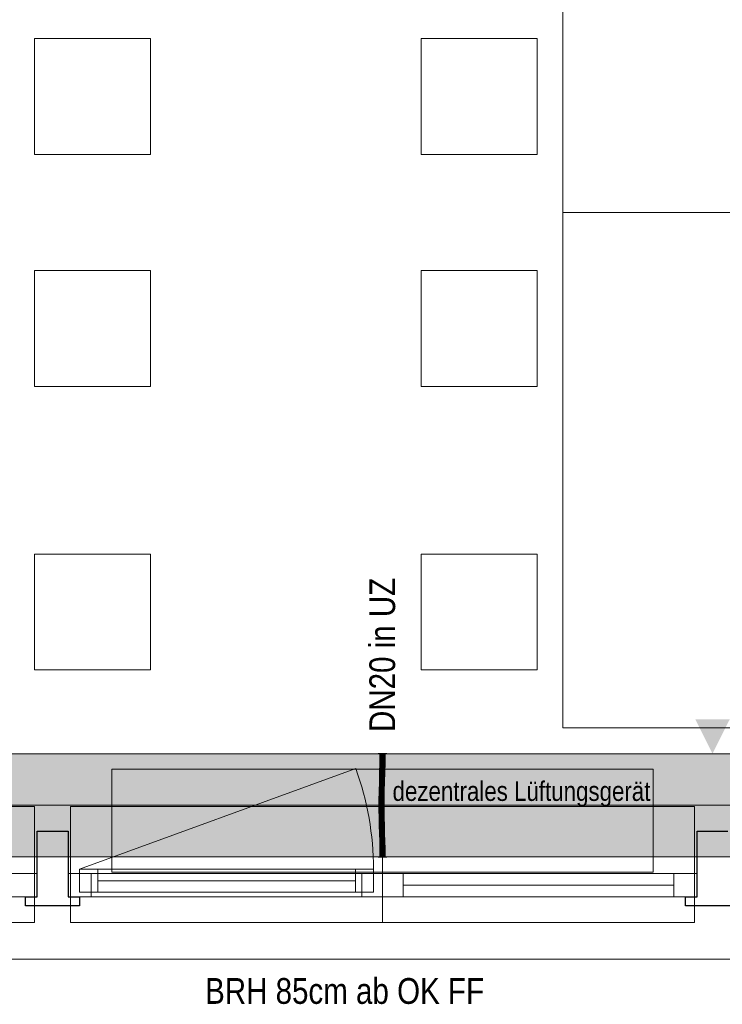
# Model space of a CAD drawing. Extents: x -620 to 3480, y 62 to 1107.
# Tile 31 of 244: x -110 to -56, y 196 to 272. Entities that reach past the tile are written whole.
import ezdxf
from ezdxf.lldxf.tags import DXFTag

# ---------------------------------------------------------------- set-up
doc = ezdxf.new("R2010")
doc.units = 0
doc.layers.get('0').update_dxf_attribs({"lineweight": 35})
for name, color, linetype, lineweight, true_color in [('00_Beschriftung UZ', 3, 'Continuous', 13, 0x00ff00), ('30 -33 Aussenwände- 7 Fassade_ Elemente', 7, 'Continuous', 9, 0x00aacc), ('30 -35 Decken- 1 Konstruktion-Träger- Stahlbeton', 7, 'grob-A06G9GKW8I', 13, 0x33aa00), ('60- 61 allgemeine Ausstattung- 1 Möbel', 7, 'Continuous', 9, 0x00cccc), ('E_Leerrohr 20', 7, 'Continuous', 13, 0xcc0099), ('E_Leerrohr 20-Shading', 7, 'Continuous', 13, 0xcc0099)]:
    doc.layers.add(name, color=color, linetype=linetype, lineweight=lineweight, true_color=true_color)
doc.layers.add('70 -71 Achsen- 1 Gebäudeachsen', color=7, linetype='STRICHPUNKT2-A06G9GKV8I', lineweight=18)
doc.layers.add('Detailelementbeschriftung', color=7, linetype='Continuous', lineweight=9)
doc.layers.add('iwb_Schraffur_Unterzug', color=7, linetype='Continuous', lineweight=5, true_color=0xffffcc, plot=False)
doc.styles.get("Standard").update_dxf_attribs({"font": 'ARIALN.TTF'})
tags = doc.linetypes.add('grob-A06G9GKW8I', pattern=[14, 3, -8, 3]).pattern_tags.tags
tags[8:9] = [DXFTag(74, 4), DXFTag(75, 0), DXFTag(340, '0'), DXFTag(46, 0.0), DXFTag(50, 0.0), DXFTag(44, 0.0), DXFTag(45, 0.0)]
tags[6:7] = [DXFTag(74, 4), DXFTag(75, 0), DXFTag(340, '0'), DXFTag(46, 0.0), DXFTag(50, 0.0), DXFTag(44, 0.0), DXFTag(45, 0.0)]
tags[4:5] = [DXFTag(74, 4), DXFTag(75, 0), DXFTag(340, '0'), DXFTag(46, 0.0), DXFTag(50, 0.0), DXFTag(44, 0.0), DXFTag(45, 0.0)]
tags = doc.linetypes.add('STRICHPUNKT2', pattern=[12.7, 6.35, -3.175, 0, -3.175]).pattern_tags.tags
tags[10:11] = [DXFTag(74, 4), DXFTag(75, 0), DXFTag(340, '0'), DXFTag(46, 0.0), DXFTag(50, 0.0), DXFTag(44, 0.0), DXFTag(45, 0.0)]
tags[8:9] = [DXFTag(74, 4), DXFTag(75, 0), DXFTag(340, '0'), DXFTag(46, 0.0), DXFTag(50, 0.0), DXFTag(44, 0.0), DXFTag(45, 0.0)]
tags[6:7] = [DXFTag(74, 4), DXFTag(75, 0), DXFTag(340, '0'), DXFTag(46, 0.0), DXFTag(50, 0.0), DXFTag(44, 0.0), DXFTag(45, 0.0)]
tags[4:5] = [DXFTag(74, 4), DXFTag(75, 0), DXFTag(340, '0'), DXFTag(46, 0.0), DXFTag(50, 0.0), DXFTag(44, 0.0), DXFTag(45, 0.0)]
tags = doc.linetypes.add('STRICHPUNKT2-A06G9GKV8I', pattern=[12.7, 6.35, -3.175, 0, -3.175]).pattern_tags.tags
tags[10:11] = [DXFTag(74, 4), DXFTag(75, 0), DXFTag(340, '0'), DXFTag(46, 0.0), DXFTag(50, 0.0), DXFTag(44, 0.0), DXFTag(45, 0.0)]
tags[8:9] = [DXFTag(74, 4), DXFTag(75, 0), DXFTag(340, '0'), DXFTag(46, 0.0), DXFTag(50, 0.0), DXFTag(44, 0.0), DXFTag(45, 0.0)]
tags[6:7] = [DXFTag(74, 4), DXFTag(75, 0), DXFTag(340, '0'), DXFTag(46, 0.0), DXFTag(50, 0.0), DXFTag(44, 0.0), DXFTag(45, 0.0)]
tags[4:5] = [DXFTag(74, 4), DXFTag(75, 0), DXFTag(340, '0'), DXFTag(46, 0.0), DXFTag(50, 0.0), DXFTag(44, 0.0), DXFTag(45, 0.0)]

# ---------------------------------------------------------------- blocks, each defined once
blk = doc.blocks.new('Shading-A06G9GJ98I', base_point=(-81.875, 212.053))
at = {"layer": 'E_Leerrohr 20-Shading', "color": 223, "true_color": 0xc67fb4}
for points in [[(-82.156, 214.957), (-82.214, 214.957), (-82.162, 214.234), (-82.22, 214.235)], [(-81.814, 214.957), (-81.873, 214.957), (-81.821, 214.229), (-81.879, 214.23)], [(-82.162, 214.234), (-82.22, 214.235), (-82.179, 213.511), (-82.236, 213.512)], [(-82.177, 213.511), (-82.162, 214.234), (-82.179, 213.511)], [(-81.825, 214.229), (-81.879, 214.23), (-81.851, 213.503), (-81.895, 213.504)], [(-81.836, 213.503), (-81.821, 214.229), (-81.851, 213.503), (-81.825, 214.229)], [(-82.179, 213.511), (-82.236, 213.512), (-82.202, 212.786), (-82.255, 212.788)], [(-82.202, 212.786), (-82.198, 212.786), (-82.179, 213.511), (-82.177, 213.511)], [(-82.198, 212.786), (-82.197, 212.786), (-82.177, 213.511)], [(-81.875, 213.504), (-81.895, 213.504), (-81.901, 212.778), (-81.914, 212.779)], [(-81.885, 212.778), (-81.851, 213.503), (-81.901, 212.778), (-81.875, 213.504)], [(-81.856, 212.777), (-81.836, 213.503), (-81.885, 212.778), (-81.851, 213.503)], [(-82.219, 212.191), (-82.202, 212.786), (-82.275, 212.062), (-82.255, 212.788)], [(-82.219, 212.191), (-82.223, 212.061), (-82.206, 212.496), (-82.218, 212.061)], [(-82.202, 212.786), (-82.219, 212.191), (-82.198, 212.786), (-82.206, 212.496)], [(-82.218, 212.061), (-82.216, 212.061), (-82.198, 212.786), (-82.197, 212.786)], [(-81.901, 212.778), (-81.914, 212.779), (-81.926, 212.054), (-81.933, 212.055)], [(-81.917, 212.054), (-81.885, 212.778), (-81.926, 212.054), (-81.901, 212.778)], [(-81.875, 212.053), (-81.856, 212.777), (-81.917, 212.054), (-81.885, 212.778)], [(-82.225, 212.061), (-82.275, 212.062), (-82.248, 211.335), (-82.288, 211.335)], [(-82.219, 212.191), (-82.275, 212.062), (-82.225, 212.061)], [(-82.238, 211.335), (-82.223, 212.061), (-82.248, 211.335), (-82.225, 212.061)], [(-82.238, 211.335), (-82.231, 211.335), (-82.223, 212.061), (-82.218, 212.061)], [(-82.231, 211.335), (-82.23, 211.335), (-82.218, 212.061), (-82.216, 212.061)], [(-82.223, 212.061), (-82.219, 212.191), (-82.225, 212.061)], [(-81.944, 211.331), (-81.926, 212.054), (-81.947, 211.331), (-81.931, 212.055)], [(-81.931, 212.055), (-81.933, 212.055), (-81.947, 211.331)], [(-81.94, 211.331), (-81.917, 212.054), (-81.944, 211.331), (-81.926, 212.054)], [(-81.94, 211.331), (-81.939, 211.331), (-81.93, 211.659)], [(-81.939, 211.331), (-81.917, 212.054), (-81.93, 211.659)], [(-81.939, 211.331), (-81.888, 211.331), (-81.917, 212.054), (-81.875, 212.053)], [(-82.254, 210.608), (-82.251, 210.974), (-82.291, 210.608), (-82.29, 210.975)], [(-82.251, 210.974), (-82.248, 211.335), (-82.29, 210.975), (-82.288, 211.335)], [(-82.241, 210.608), (-82.238, 211.335), (-82.254, 210.608), (-82.248, 211.335)], [(-82.241, 210.608), (-82.231, 211.335), (-82.238, 211.335)], [(-82.241, 210.608), (-82.233, 210.608), (-82.231, 211.335), (-82.231, 210.973)], [(-82.231, 210.973), (-82.23, 211.335), (-82.231, 211.335)], [(-81.946, 210.609), (-81.943, 210.968), (-81.95, 210.609), (-81.948, 210.969)], [(-81.948, 210.969), (-81.947, 210.969), (-81.947, 211.331), (-81.944, 211.331)], [(-81.947, 210.969), (-81.943, 210.968), (-81.944, 211.331), (-81.94, 211.331)], [(-81.946, 210.609), (-81.891, 210.609), (-81.943, 210.968), (-81.89, 210.968)], [(-81.943, 210.968), (-81.89, 210.968), (-81.939, 211.331), (-81.888, 211.331)], [(-81.943, 210.968), (-81.939, 211.331), (-81.943, 211.042)], [(-81.939, 211.331), (-81.94, 211.331), (-81.943, 211.042)], [(-82.254, 210.608), (-82.291, 210.608), (-82.24, 209.997), (-82.283, 209.996)], [(-82.23, 209.997), (-82.241, 210.608), (-82.24, 209.997), (-82.254, 210.608)], [(-82.225, 209.997), (-82.233, 210.608), (-82.23, 209.997), (-82.241, 210.608)], [(-81.946, 210.609), (-81.95, 210.609), (-81.932, 210.003), (-81.942, 210.003)], [(-81.883, 210.004), (-81.891, 210.609), (-81.932, 210.003), (-81.946, 210.609)], [(-82.24, 209.997), (-82.283, 209.996), (-82.215, 209.387), (-82.269, 209.386)], [(-82.215, 209.387), (-82.269, 209.386), (-82.206, 209.219), (-82.247, 209.218)], [(-82.247, 209.218), (-82.269, 209.386), (-82.264, 209.218)], [(-82.211, 209.388), (-82.23, 209.997), (-82.215, 209.387), (-82.24, 209.997)], [(-82.21, 209.388), (-82.225, 209.997), (-82.211, 209.388), (-82.23, 209.997)], [(-82.203, 209.149), (-82.205, 209.219), (-82.215, 209.387), (-82.211, 209.388)], [(-82.205, 209.219), (-82.21, 209.388), (-82.211, 209.388)], [(-81.941, 210.003), (-81.942, 210.003), (-81.927, 209.395)], [(-81.907, 209.396), (-81.932, 210.003), (-81.927, 209.395), (-81.941, 210.003)], [(-81.869, 209.397), (-81.883, 210.004), (-81.907, 209.396), (-81.932, 210.003)], [(-81.922, 209.221), (-81.898, 209.221), (-81.927, 209.395), (-81.907, 209.396)], [(-81.898, 209.221), (-81.863, 209.222), (-81.907, 209.396), (-81.869, 209.397)], [(-82.25, 208.777), (-82.192, 208.779), (-82.264, 209.218), (-82.247, 209.218)], [(-82.192, 208.779), (-82.25, 208.777), (-82.174, 208.171), (-82.233, 208.169)], [(-82.247, 209.218), (-82.192, 208.779), (-82.206, 209.219), (-82.203, 209.149)], [(-81.909, 208.787), (-81.876, 208.788), (-81.922, 209.221), (-81.898, 209.221)], [(-81.876, 208.788), (-81.909, 208.787), (-81.846, 208.179), (-81.892, 208.178)], [(-81.876, 208.788), (-81.851, 208.789), (-81.898, 209.221), (-81.863, 209.222)], [(-81.833, 208.179), (-81.851, 208.789), (-81.846, 208.179), (-81.876, 208.788)], [(-82.174, 208.171), (-82.233, 208.169), (-82.162, 207.564), (-82.22, 207.563)], [(-82.161, 207.564), (-82.174, 208.171), (-82.162, 207.564), (-82.174, 208.171)], [(-81.846, 208.179), (-81.892, 208.178), (-81.823, 207.569), (-81.878, 207.568)], [(-81.82, 207.569), (-81.833, 208.179), (-81.823, 207.569), (-81.846, 208.179)], [(-82.162, 207.564), (-82.22, 207.563), (-82.159, 206.957), (-82.214, 206.957)], [(-82.159, 206.957), (-82.157, 206.957), (-82.162, 207.564), (-82.161, 207.564)], [(-82.157, 206.957), (-82.156, 206.957), (-82.161, 207.564)], [(-81.814, 206.957), (-81.823, 207.569), (-81.873, 206.957), (-81.878, 207.568)], [(-81.814, 206.957), (-81.82, 207.569), (-81.823, 207.569)]]:
    blk.add_solid(points, dxfattribs=at)
at = {"layer": 'E_Leerrohr 20-Shading', "color": 231, "true_color": 0xe17fc9}
for points in [[(-82.014, 214.957), (-82.156, 214.957), (-82.021, 214.232), (-82.162, 214.234)], [(-82.014, 214.957), (-82.021, 214.232), (-82.016, 214.232)], [(-82.016, 214.232), (-82.01, 214.232), (-82.014, 214.957)], [(-82.01, 214.232), (-81.879, 214.23), (-82.014, 214.957), (-81.873, 214.957)], [(-82.021, 214.232), (-82.162, 214.234), (-82.036, 213.507), (-82.177, 213.511)], [(-82.021, 214.232), (-82.036, 213.507), (-82.031, 213.507)], [(-82.031, 213.507), (-82.021, 213.507), (-82.021, 214.232), (-82.016, 214.232)], [(-82.016, 214.232), (-82.021, 213.507), (-82.01, 214.232), (-81.999, 213.507)], [(-81.999, 213.507), (-81.895, 213.504), (-82.01, 214.232), (-81.879, 214.23)], [(-82.036, 213.507), (-82.177, 213.511), (-82.056, 212.783), (-82.197, 212.786)], [(-82.036, 213.507), (-82.056, 212.783), (-82.053, 212.783)], [(-82.044, 212.782), (-82.031, 213.507), (-82.053, 212.783), (-82.036, 213.507)], [(-82.044, 212.782), (-82.026, 212.782), (-82.031, 213.507), (-82.021, 213.507)], [(-82.021, 213.507), (-82.026, 212.782), (-81.999, 213.507), (-81.985, 212.781)], [(-81.985, 212.781), (-81.914, 212.779), (-81.999, 213.507), (-81.895, 213.504)], [(-82.056, 212.783), (-82.197, 212.786), (-82.075, 212.058), (-82.216, 212.061)], [(-82.053, 212.783), (-82.056, 212.783), (-82.071, 212.058), (-82.075, 212.058)], [(-82.057, 212.057), (-82.044, 212.782), (-82.071, 212.058), (-82.053, 212.783)], [(-82.049, 212.518), (-82.057, 212.057), (-82.028, 212.518), (-82.032, 212.057)], [(-82.044, 212.782), (-82.049, 212.518), (-82.026, 212.782), (-82.028, 212.518)], [(-82.026, 212.782), (-82.032, 212.057), (-81.985, 212.781), (-81.972, 212.056)], [(-81.972, 212.056), (-81.933, 212.055), (-81.985, 212.781), (-81.914, 212.779)], [(-82.075, 212.058), (-82.216, 212.061), (-82.088, 211.333), (-82.23, 211.335)], [(-82.071, 212.058), (-82.075, 212.058), (-82.085, 211.333), (-82.088, 211.333)], [(-82.067, 211.333), (-82.057, 212.057), (-82.085, 211.333), (-82.071, 212.058)], [(-82.067, 211.333), (-82.036, 211.332), (-82.057, 212.057), (-82.032, 212.057)], [(-82.032, 212.057), (-82.036, 211.332), (-81.972, 212.056), (-81.962, 211.332)], [(-81.972, 212.056), (-81.962, 211.332), (-81.934, 212.055), (-81.955, 211.332)], [(-81.955, 211.332), (-81.947, 211.331), (-81.934, 212.055), (-81.933, 212.055)], [(-82.091, 210.608), (-82.09, 210.972), (-82.233, 210.608), (-82.231, 210.973)], [(-82.09, 210.972), (-82.088, 211.333), (-82.231, 210.973), (-82.23, 211.335)], [(-82.071, 210.608), (-82.09, 210.972), (-82.091, 210.608)], [(-82.09, 210.972), (-82.069, 210.971), (-82.085, 211.333), (-82.067, 211.333)], [(-82.085, 211.333), (-82.088, 211.333), (-82.09, 210.972)], [(-82.09, 210.972), (-82.071, 210.608), (-82.069, 210.971)], [(-82.067, 211.333), (-82.07, 210.805), (-82.036, 211.332), (-82.037, 210.805)], [(-81.962, 211.332), (-82.036, 211.332), (-81.962, 210.609), (-82.037, 210.609)], [(-81.962, 211.332), (-81.962, 210.609), (-81.96, 210.713)], [(-81.955, 211.332), (-81.962, 211.332), (-81.958, 211.228)], [(-81.958, 211.228), (-81.962, 211.332), (-81.961, 211.125)], [(-81.948, 210.969), (-81.958, 211.228), (-81.96, 210.609), (-81.961, 211.125)], [(-81.948, 210.969), (-81.96, 210.609), (-81.957, 210.609)], [(-81.947, 211.331), (-81.955, 211.332), (-81.948, 210.969), (-81.958, 211.228)], [(-81.948, 210.969), (-81.952, 210.806), (-81.949, 210.806)], [(-82.182, 210.608), (-82.233, 210.608), (-82.187, 209.998), (-82.225, 209.997)], [(-82.083, 210), (-82.091, 210.608), (-82.187, 209.998), (-82.182, 210.608)], [(-82.071, 210.608), (-82.091, 210.608), (-82.07, 210), (-82.083, 210)], [(-82.07, 210.805), (-82.071, 210.608), (-82.037, 210.805), (-82.037, 210.609)], [(-82.07, 210), (-82.035, 210.001), (-82.071, 210.608), (-82.037, 210.609)], [(-81.962, 210.609), (-82.037, 210.609), (-81.978, 210.002), (-82.035, 210.001)], [(-81.974, 210.002), (-81.96, 210.609), (-81.978, 210.002), (-81.962, 210.609)], [(-81.96, 210.609), (-81.974, 210.002), (-81.961, 210.472)], [(-81.974, 210.002), (-81.965, 210.002), (-81.961, 210.472)], [(-81.95, 210.609), (-81.961, 210.473), (-81.955, 210.002), (-81.965, 210.002)], [(-81.962, 210.609), (-81.96, 210.609), (-81.96, 210.713)], [(-81.96, 210.609), (-81.961, 210.473), (-81.957, 210.609)], [(-81.961, 210.473), (-81.95, 210.609), (-81.957, 210.609)], [(-81.952, 210.806), (-81.957, 210.609), (-81.949, 210.806), (-81.95, 210.609)], [(-81.95, 210.609), (-81.955, 210.002), (-81.942, 210.003)], [(-82.187, 209.998), (-82.225, 209.997), (-82.198, 209.388), (-82.21, 209.388)], [(-82.205, 209.219), (-82.201, 209.219), (-82.21, 209.388), (-82.198, 209.388)], [(-82.201, 209.219), (-82.063, 209.22), (-82.198, 209.388), (-82.069, 209.391)], [(-82.198, 209.388), (-82.069, 209.391), (-82.187, 209.998), (-82.085, 210)], [(-82.069, 209.391), (-82.083, 210), (-82.085, 210)], [(-82.07, 210), (-82.083, 210), (-82.065, 209.391), (-82.069, 209.391)], [(-82.065, 209.391), (-82.03, 209.392), (-82.07, 210), (-82.035, 210.001)], [(-82.065, 209.391), (-82.069, 209.391), (-82.063, 209.22)], [(-82.063, 209.22), (-82.028, 209.12), (-82.065, 209.391), (-82.03, 209.392)], [(-81.974, 210.002), (-82.035, 210.001), (-81.993, 209.393), (-82.03, 209.392)], [(-81.993, 209.393), (-82.03, 209.392), (-81.995, 209.336)], [(-81.995, 209.336), (-82.03, 209.392), (-82.004, 209.053), (-82.028, 209.12)], [(-81.984, 208.998), (-81.978, 209.309), (-82.004, 209.053), (-81.995, 209.336)], [(-81.978, 209.309), (-81.976, 209.394), (-81.995, 209.336), (-81.993, 209.393)], [(-81.965, 210.002), (-81.974, 210.002), (-81.976, 209.394), (-81.993, 209.393)], [(-81.961, 209.394), (-81.976, 209.394), (-81.962, 209.285), (-81.978, 209.309)], [(-81.965, 210.002), (-81.976, 209.394), (-81.955, 210.002), (-81.961, 209.394)], [(-81.962, 209.285), (-81.934, 209.24), (-81.961, 209.394), (-81.936, 209.395)], [(-81.955, 210.002), (-81.961, 209.394), (-81.942, 210.003), (-81.936, 209.395)], [(-81.936, 209.395), (-81.927, 209.395), (-81.942, 210.003)], [(-81.934, 209.24), (-81.922, 209.221), (-81.936, 209.395), (-81.927, 209.395)], [(-82.201, 209.219), (-82.205, 209.219), (-82.203, 209.149)], [(-82.192, 208.779), (-82.201, 209.219), (-82.203, 209.149)], [(-82.192, 208.779), (-82.05, 208.783), (-82.201, 209.219), (-82.063, 209.22)], [(-82.05, 208.783), (-82.192, 208.779), (-82.033, 208.174), (-82.174, 208.171)], [(-82.05, 208.783), (-82.025, 208.784), (-82.063, 209.22), (-82.028, 209.12)], [(-82.025, 208.784), (-82.05, 208.783), (-82.02, 208.175), (-82.033, 208.174)], [(-82.004, 209.053), (-82.028, 209.12), (-82.012, 208.784), (-82.025, 208.784)], [(-82.012, 208.784), (-82.025, 208.784), (-82.022, 208.473)], [(-81.989, 208.785), (-82.012, 208.784), (-82.02, 208.175), (-82.022, 208.473)], [(-81.989, 208.785), (-82.02, 208.175), (-82.001, 208.175)], [(-81.989, 208.785), (-81.984, 208.998), (-82.012, 208.784), (-82.004, 209.053)], [(-81.989, 208.785), (-82.001, 208.175), (-81.968, 208.785), (-81.975, 208.176)], [(-81.966, 208.947), (-81.984, 208.998), (-81.968, 208.785), (-81.989, 208.785)], [(-81.962, 209.285), (-81.978, 209.309), (-81.966, 208.947), (-81.984, 208.998)], [(-81.975, 208.176), (-81.939, 208.177), (-81.968, 208.785), (-81.929, 208.786)], [(-81.968, 208.785), (-81.93, 208.786), (-81.966, 208.947), (-81.931, 208.847)], [(-81.966, 208.947), (-81.931, 208.847), (-81.962, 209.285), (-81.934, 209.24)], [(-81.939, 208.177), (-81.892, 208.178), (-81.929, 208.786), (-81.909, 208.787)], [(-81.931, 208.847), (-81.928, 208.841), (-81.934, 209.24), (-81.922, 209.221)], [(-81.93, 208.786), (-81.929, 208.786), (-81.931, 208.847), (-81.928, 208.841)], [(-81.929, 208.786), (-81.909, 208.787), (-81.928, 208.841)], [(-81.928, 208.841), (-81.909, 208.787), (-81.922, 209.221)], [(-82.033, 208.174), (-82.174, 208.171), (-82.02, 207.566), (-82.161, 207.564)], [(-82.017, 207.566), (-82.016, 207.566), (-82.033, 208.174), (-82.02, 208.175)], [(-82.033, 208.174), (-82.033, 208.174), (-82.017, 207.566), (-82.02, 207.566)], [(-82.001, 208.175), (-82.02, 208.175), (-82.011, 207.566), (-82.016, 207.566)], [(-81.975, 208.176), (-82.001, 208.175), (-81.981, 207.566), (-82.011, 207.566)], [(-81.948, 207.567), (-81.939, 208.177), (-81.981, 207.566), (-81.975, 208.176)], [(-81.948, 207.567), (-81.878, 207.568), (-81.939, 208.177), (-81.892, 208.178)], [(-82.02, 207.566), (-82.161, 207.564), (-82.014, 206.957), (-82.156, 206.957)], [(-82.016, 207.501), (-82.017, 207.566), (-82.015, 207.273), (-82.02, 207.566)], [(-82.014, 206.957), (-82.015, 207.273), (-82.02, 207.566)], [(-82.016, 207.566), (-82.017, 207.566), (-82.016, 207.501)], [(-82.011, 207.566), (-82.016, 207.566), (-82.012, 207.342)], [(-82.016, 207.501), (-82.012, 207.315), (-82.016, 207.566), (-82.012, 207.342)], [(-82.013, 207.145), (-82.012, 207.315), (-82.015, 207.273), (-82.016, 207.501)], [(-82.014, 206.957), (-82.013, 207.145), (-82.015, 207.273)], [(-82.01, 206.957), (-82.013, 207.145), (-82.014, 206.957)], [(-82.01, 206.957), (-82.005, 206.957), (-82.013, 207.145), (-82.012, 207.315)], [(-81.948, 207.567), (-82.011, 207.566), (-82.005, 206.957), (-82.012, 207.342)], [(-82.012, 207.315), (-82.005, 206.957), (-82.012, 207.342)], [(-81.948, 207.567), (-82.005, 206.957), (-81.956, 206.957)], [(-81.956, 206.957), (-81.873, 206.957), (-81.948, 207.567), (-81.878, 207.568)]]:
    blk.add_solid(points, dxfattribs=at)
blk = doc.blocks.new('Shading-A06G9GJB8I', base_point=(-82.009, 206.957))
at = {"layer": 'E_Leerrohr 20-Shading', "color": 213, "true_color": 0xd67fc0}
for points in [[(-82.014, 207.567), (-82.014, 207.745), (-82.214, 206.957), (-82.214, 207.745)], [(-82.014, 207.567), (-82.214, 206.957), (-82.027, 206.957)], [(-82.027, 206.957), (-82.02, 206.957), (-82.014, 207.567), (-82.014, 207.325)], [(-82.02, 206.957), (-82.014, 206.957), (-82.014, 207.325)], [(-82.014, 207.567), (-81.926, 207.299), (-82.014, 207.745), (-81.92, 207.745)], [(-82.009, 206.957), (-81.931, 206.957), (-82.014, 207.567), (-81.926, 207.299)], [(-82.009, 206.957), (-82.014, 207.567), (-82.012, 206.957), (-82.014, 207.325)], [(-82.014, 207.325), (-82.014, 206.957), (-82.012, 206.957)], [(-81.931, 206.957), (-81.814, 206.957), (-81.926, 207.299)], [(-81.926, 207.299), (-81.814, 206.957), (-81.92, 207.745), (-81.814, 207.745)], [(-82.188, 206.957), (-82.344, 206.957), (-82.188, 206.945), (-82.344, 206.945)], [(-82.188, 206.957), (-82.188, 206.945), (-82.171, 206.957), (-82.17, 206.945)], [(-82.17, 206.945), (-82.122, 206.945), (-82.171, 206.957), (-82.123, 206.957)], [(-82.123, 206.957), (-82.122, 206.945), (-82.095, 206.957), (-82.095, 206.945)], [(-82.095, 206.945), (-82.014, 206.945), (-82.095, 206.957), (-82.014, 206.957)], [(-81.981, 206.957), (-82.014, 206.957), (-81.981, 206.945), (-82.014, 206.945)], [(-81.969, 206.945), (-81.969, 206.957), (-81.981, 206.945), (-81.981, 206.957)], [(-81.942, 206.945), (-81.942, 206.957), (-81.969, 206.945), (-81.969, 206.957)], [(-81.942, 206.945), (-81.917, 206.945), (-81.942, 206.957), (-81.917, 206.957)], [(-81.917, 206.945), (-81.684, 206.945), (-81.917, 206.957), (-81.684, 206.957)]]:
    blk.add_solid(points, dxfattribs=at)
blk = doc.blocks.new('Shading-A06G9GJD8I', base_point=(-82.014, 214.957))
at = {"layer": 'E_Leerrohr 20-Shading', "color": 213, "true_color": 0xd67fc0}
for points in [[(-82.344, 214.969), (-82.344, 214.957), (-82.236, 214.969), (-82.236, 214.957)], [(-82.236, 214.957), (-82.014, 214.957), (-82.236, 214.969), (-82.014, 214.969)], [(-82.214, 214.169), (-82.014, 214.169), (-82.214, 214.957), (-82.014, 214.957)], [(-82.014, 214.969), (-82.014, 214.957), (-81.922, 214.969), (-81.922, 214.957)], [(-82.014, 214.957), (-82.014, 214.169), (-81.814, 214.957), (-81.826, 214.169)], [(-81.922, 214.957), (-81.684, 214.957), (-81.922, 214.969), (-81.684, 214.969)], [(-81.826, 214.169), (-81.814, 214.169), (-81.814, 214.957)]]:
    blk.add_solid(points, dxfattribs=at)
blk = doc.blocks.new('Referenz-A06G9GKX8I')
at = {"layer": '00_Beschriftung UZ', "color": 0, "linetype": 'Continuous', "lineweight": 0, "ltscale": 0.13}
for points in [[(-57.745, 217.628), (-56.413, 214.957), (-55.075, 217.626)], [(-57.745, 212.287), (-56.413, 214.957), (-55.075, 212.288)]]:
    blk.add_solid(points, dxfattribs=at)
at = {"layer": '30 -33 Aussenwände- 7 Fassade_ Elemente', "color": 0, "linetype": 'Continuous', "ltscale": 0.13}
for p, q in [((-160.013, 214.957), (-4.013, 214.957)), ((-133.213, 205.657), (-108.813, 205.657)), ((-108.813, 205.657), (-108.813, 203.857)), ((-106.413, 203.857), (-106.413, 205.657)), ((-106.413, 205.657), (-82.013, 205.657)), ((-105.513, 206.007), (-82.713, 206.007)), ((-105.513, 204.207), (-105.513, 206.007)), ((-82.713, 206.007), (-82.713, 204.207)), ((-82.013, 203.857), (-82.013, 205.657)), ((-82.013, 205.657), (-57.613, 205.657)), ((-57.613, 205.657), (-57.613, 203.857)), ((-82.713, 204.207), (-105.513, 204.207)), ((-108.813, 203.857), (-133.213, 203.857)), ((-82.013, 203.857), (-106.413, 203.857)), ((-57.613, 203.857), (-82.013, 203.857)), ((-0.913, 199.017), (-163.113, 199.017))]:
    blk.add_line(p, q, dxfattribs=at)
at = {"layer": '30 -33 Aussenwände- 7 Fassade_ Elemente', "color": 0, "linetype": 'grob-A06G9GKW8I', "ltscale": 0.13}
for p, q in [((-105.513, 206.007), (-84.088, 213.805)), ((-103.013, 213.757), (-61.013, 213.757)), ((-103.013, 205.757), (-103.013, 213.757)), ((-61.013, 213.757), (-61.013, 205.757)), ((-61.013, 205.757), (-103.013, 205.757))]:
    blk.add_line(p, q, dxfattribs=at)
at = {"layer": '30 -33 Aussenwände- 7 Fassade_ Elemente', "color": 0}
for p, q in [((-109.013, 210.857), (-133.213, 210.857)), ((-109.013, 205.657), (-109.013, 210.857)), ((-82.013, 210.857), (-106.213, 210.857)), ((-106.213, 210.857), (-106.213, 205.657)), ((-82.013, 205.657), (-82.013, 210.857)), ((-57.813, 210.857), (-82.013, 210.857)), ((-57.813, 205.657), (-57.813, 210.857)), ((-110.613, 205.657), (-109.013, 205.657)), ((-109.013, 205.657), (-109.013, 203.857)), ((-104.613, 205.657), (-106.213, 205.657)), ((-106.213, 205.657), (-106.213, 203.857)), ((-105.513, 204.207), (-105.513, 206.007)), ((-105.513, 206.007), (-104.113, 206.007)), ((-104.613, 203.857), (-104.613, 205.657)), ((-104.113, 206.007), (-84.113, 206.007)), ((-104.113, 204.207), (-104.113, 206.007)), ((-84.113, 206.007), (-84.113, 204.207)), ((-84.113, 206.007), (-82.713, 206.007)), ((-83.613, 203.857), (-83.613, 205.657)), ((-83.613, 205.657), (-82.013, 205.657)), ((-82.713, 206.007), (-82.713, 204.207)), ((-80.413, 205.657), (-82.013, 205.657)), ((-82.013, 205.657), (-82.013, 203.857)), ((-80.413, 205.657), (-59.413, 205.657)), ((-80.413, 203.857), (-80.413, 205.657)), ((-59.413, 205.657), (-57.813, 205.657)), ((-59.413, 205.657), (-59.413, 203.857)), ((-57.813, 205.657), (-57.813, 203.857)), ((-84.113, 205.107), (-104.113, 205.107)), ((-80.413, 204.757), (-59.413, 204.757)), ((-104.113, 204.207), (-105.513, 204.207)), ((-84.113, 204.207), (-104.113, 204.207)), ((-82.713, 204.207), (-84.113, 204.207)), ((-109.013, 203.857), (-110.613, 203.857)), ((-109.013, 203.857), (-109.013, 201.857)), ((-106.213, 201.857), (-106.213, 203.857)), ((-106.213, 203.857), (-104.613, 203.857)), ((-83.613, 203.857), (-104.613, 203.857)), ((-82.013, 203.857), (-83.613, 203.857)), ((-82.013, 203.857), (-80.413, 203.857)), ((-82.013, 203.857), (-82.013, 201.857)), ((-59.413, 203.857), (-80.413, 203.857)), ((-57.813, 203.857), (-59.413, 203.857)), ((-57.813, 203.857), (-57.813, 201.857)), ((-109.013, 201.857), (-133.213, 201.857)), ((-82.013, 201.857), (-106.213, 201.857)), ((-57.813, 201.857), (-82.013, 201.857))]:
    blk.add_line(p, q, dxfattribs=at)
at = {"layer": '30 -33 Aussenwände- 7 Fassade_ Elemente', "color": 0, "linetype": 'Continuous', "lineweight": -2, "ltscale": 0.25}
for p, q in [((-108.813, 203.857), (-108.813, 208.957)), ((-108.813, 208.957), (-106.413, 208.957)), ((-106.413, 208.957), (-106.413, 203.857)), ((-57.613, 203.857), (-57.613, 208.957)), ((-57.613, 208.957), (-55.213, 208.957)), ((-109.713, 203.857), (-108.813, 203.857)), ((-109.713, 203.157), (-109.713, 203.857)), ((-106.413, 203.857), (-105.513, 203.857)), ((-105.513, 203.857), (-105.513, 203.157)), ((-58.513, 203.157), (-58.513, 203.857)), ((-58.513, 203.857), (-57.613, 203.857)), ((-105.513, 203.157), (-109.713, 203.157)), ((-54.313, 203.157), (-58.513, 203.157))]:
    blk.add_line(p, q, dxfattribs=at)
at = {"layer": '30 -33 Aussenwände- 7 Fassade_ Elemente', "color": 0, "linetype": 'Continuous', "lineweight": 18, "ltscale": 0.18}
for p, q in [((-110.613, 205.657), (-108.813, 205.657)), ((-108.813, 205.657), (-108.813, 203.857)), ((-106.413, 203.857), (-106.413, 205.657)), ((-106.413, 205.657), (-104.613, 205.657)), ((-105.513, 204.207), (-105.513, 206.007)), ((-105.513, 206.007), (-104.113, 206.007)), ((-104.613, 205.657), (-104.613, 203.857)), ((-104.113, 206.007), (-104.113, 204.207)), ((-84.113, 204.207), (-84.113, 206.007)), ((-84.113, 206.007), (-82.713, 206.007)), ((-83.613, 205.657), (-82.013, 205.657)), ((-83.613, 203.857), (-83.613, 205.657)), ((-82.713, 206.007), (-82.713, 204.207)), ((-82.013, 205.657), (-80.413, 205.657)), ((-82.013, 203.857), (-82.013, 205.657)), ((-80.413, 205.657), (-80.413, 203.857)), ((-59.413, 203.857), (-59.413, 205.657)), ((-59.413, 205.657), (-57.613, 205.657)), ((-57.613, 205.657), (-57.613, 203.857)), ((-84.113, 205.107), (-104.113, 205.107)), ((-80.413, 204.757), (-59.413, 204.757)), ((-104.113, 204.207), (-105.513, 204.207)), ((-82.713, 204.207), (-84.113, 204.207)), ((-108.813, 203.857), (-110.613, 203.857)), ((-104.613, 203.857), (-106.413, 203.857)), ((-82.013, 203.857), (-83.613, 203.857)), ((-80.413, 203.857), (-82.013, 203.857)), ((-57.613, 203.857), (-59.413, 203.857))]:
    blk.add_line(p, q, dxfattribs=at)
at = {"layer": '30 -33 Aussenwände- 7 Fassade_ Elemente', "color": 0, "linetype": 'grob-A06G9GKW8I', "ltscale": 0.13}
blk.add_ellipse((-105.513, 206.007), major_axis=(22.8, 0), ratio=1, start_param=0, end_param=0.349066, dxfattribs=at)
at = {"layer": '30 -35 Decken- 1 Konstruktion-Träger- Stahlbeton', "color": 0}
for p, q in [((-490.513, 214.957), (-3.513, 214.957)), ((-490.513, 206.957), (-3.513, 206.957))]:
    blk.add_line(p, q, dxfattribs=at)
at = {"layer": '60- 61 allgemeine Ausstattung- 1 Möbel', "color": 0, "linetype": 'Continuous', "ltscale": 0.13}
for p, q in [((-68.013, 256.957), (-68.013, 296.957)), ((-109.013, 270.457), (-100.013, 270.457)), ((-109.013, 261.457), (-109.013, 270.457)), ((-100.013, 270.457), (-100.013, 261.457)), ((-79.013, 270.457), (-70.013, 270.457)), ((-79.013, 261.457), (-79.013, 270.457)), ((-70.013, 270.457), (-70.013, 261.457)), ((-100.013, 261.457), (-109.013, 261.457)), ((-70.013, 261.457), (-79.013, 261.457)), ((-52.013, 256.957), (-68.013, 256.957)), ((-68.013, 256.957), (-52.013, 256.957)), ((-68.013, 216.957), (-68.013, 256.957)), ((-109.013, 252.457), (-100.013, 252.457)), ((-109.013, 243.457), (-109.013, 252.457)), ((-100.013, 252.457), (-100.013, 243.457)), ((-79.013, 252.457), (-70.013, 252.457)), ((-79.013, 243.457), (-79.013, 252.457)), ((-70.013, 252.457), (-70.013, 243.457)), ((-100.013, 243.457), (-109.013, 243.457)), ((-70.013, 243.457), (-79.013, 243.457)), ((-109.013, 230.457), (-100.013, 230.457)), ((-109.013, 221.457), (-109.013, 230.457)), ((-100.013, 230.457), (-100.013, 221.457)), ((-79.013, 230.457), (-70.013, 230.457)), ((-79.013, 221.457), (-79.013, 230.457)), ((-70.013, 230.457), (-70.013, 221.457)), ((-100.013, 221.457), (-109.013, 221.457)), ((-70.013, 221.457), (-79.013, 221.457)), ((-52.013, 216.957), (-68.013, 216.957))]:
    blk.add_line(p, q, dxfattribs=at)
at = {"layer": '70 -71 Achsen- 1 Gebäudeachsen', "color": 0, "linetype": 'STRICHPUNKT2-A06G9GKV8I', "ltscale": 0.18}
blk.add_line((-562.014, 210.957), (85.427, 210.957), dxfattribs=at)
at = {"layer": '30 -33 Aussenwände- 7 Fassade_ Elemente', "color": 0, "linetype": 'ByBlock', "ltscale": 0.13, "attachment_point": 1}
for s, insert, char_height in [('{\\fArial Narrow;dezentrales Lüftungsgerät}', (-81.236, 212.809), 1.51033), ('{\\fArial Narrow;BRH 85cm ab OK FF}', (-95.779, 197.552), 2)]:
    blk.add_mtext(s, dxfattribs=dict(at, insert=insert, char_height=char_height))
blk = doc.blocks.new('Referenz-A06G9GKZ8I')
at = {"layer": 'iwb_Schraffur_Unterzug', "linetype": 'Continuous', "ltscale": 0.13}
blk.add_solid([(-490.513, 214.957), (-3.513, 214.957), (-490.513, 206.957), (-3.513, 206.957)], dxfattribs=at)
blk = doc.blocks.new('Flexrohr-A06G9GO78I')
at = {"color": 0, "linetype": 'ByBlock', "lineweight": -2, "ltscale": 0.13}
for p, q in [((-82.214, 214.957), (-82.22, 214.235)), ((-82.214, 214.957), (-81.814, 214.957)), ((-81.814, 214.957), (-81.821, 214.229)), ((-82.22, 214.235), (-82.236, 213.512)), ((-82.21, 214.16), (-81.834, 214.154)), ((-82.206, 214.559), (-81.83, 214.556)), ((-81.821, 214.229), (-81.836, 213.503)), ((-82.236, 213.512), (-82.255, 212.788)), ((-82.228, 213.362), (-81.852, 213.353)), ((-82.219, 213.761), (-81.843, 213.753)), ((-81.836, 213.503), (-81.856, 212.777)), ((-82.255, 212.788), (-82.275, 212.062)), ((-82.249, 212.562), (-81.874, 212.553)), ((-82.239, 212.962), (-81.863, 212.953)), ((-81.856, 212.777), (-81.875, 212.053)), ((-82.275, 212.062), (-82.288, 211.335)), ((-82.268, 211.761), (-81.892, 211.755)), ((-82.26, 212.162), (-81.884, 212.153)), ((-81.875, 212.053), (-81.888, 211.331)), ((-82.288, 211.335), (-82.291, 210.608)), ((-82.278, 210.959), (-81.902, 210.957)), ((-82.276, 211.36), (-81.9, 211.356)), ((-81.888, 211.331), (-81.891, 210.609)), ((-82.291, 210.608), (-82.283, 209.996)), ((-82.279, 210.557), (-81.903, 210.559)), ((-82.273, 210.155), (-81.898, 210.161)), ((-81.891, 210.609), (-81.883, 210.004)), ((-82.283, 209.996), (-82.269, 209.386)), ((-82.269, 209.386), (-82.25, 208.777)), ((-82.266, 209.754), (-81.89, 209.762)), ((-82.256, 209.353), (-81.88, 209.363)), ((-81.883, 210.004), (-81.869, 209.397)), ((-81.869, 209.397), (-81.851, 208.789)), ((-82.25, 208.777), (-82.233, 208.169)), ((-82.244, 208.953), (-81.868, 208.964)), ((-81.851, 208.789), (-81.833, 208.179)), ((-82.233, 208.169), (-82.22, 207.563)), ((-82.232, 208.553), (-81.856, 208.564)), ((-82.22, 208.154), (-81.845, 208.163)), ((-81.833, 208.179), (-81.82, 207.569)), ((-82.22, 207.563), (-82.214, 206.957)), ((-82.212, 207.755), (-81.836, 207.762)), ((-82.206, 207.357), (-81.83, 207.361)), ((-81.82, 207.569), (-81.814, 206.957)), ((-82.214, 206.957), (-81.814, 206.957)), ((-82.202, 206.959), (-81.826, 206.959))]:
    blk.add_line(p, q, dxfattribs=at)
blk = doc.blocks.new('Einzeiliger Text-A06G9GOB8I')
at = {"color": 0, "lineweight": -2, "insert": (-83.034, 216.646), "char_height": 2, "attachment_point": 1, "rotation": 90}
blk.add_mtext('{\\fArial Narrow;DN20 in UZ}', dxfattribs=at)
blk = doc.blocks.new('Enddeckel-A06G9GOJ8I')
at = {"color": 0, "linetype": 'ByBlock', "lineweight": -2, "ltscale": 0.13}
for p, q in [((-82.214, 207.745), (-82.214, 206.957)), ((-82.097, 207.745), (-82.214, 207.745)), ((-81.931, 207.745), (-82.097, 207.745)), ((-81.814, 207.745), (-81.931, 207.745)), ((-81.814, 206.957), (-81.814, 207.745)), ((-82.344, 206.957), (-82.344, 206.945)), ((-82.151, 206.957), (-82.344, 206.957)), ((-82.151, 206.945), (-82.344, 206.945)), ((-82.097, 206.957), (-82.214, 206.957)), ((-81.878, 206.957), (-82.151, 206.957)), ((-81.878, 206.945), (-82.151, 206.945)), ((-81.931, 206.957), (-82.097, 206.957)), ((-81.814, 206.957), (-81.931, 206.957)), ((-81.684, 206.957), (-81.878, 206.957)), ((-81.684, 206.945), (-81.878, 206.945)), ((-81.684, 206.945), (-81.684, 206.957))]:
    blk.add_line(p, q, dxfattribs=at)
at = {"color": 0, "linetype": 'STRICHPUNKT2', "lineweight": 5, "ltscale": 0.13}
blk.add_line((-82.014, 206.957), (-82.014, 207.745), dxfattribs=at)
blk = doc.blocks.new('Enddeckel-A06G9GOP8I')
at = {"color": 0, "linetype": 'ByBlock', "lineweight": -2, "ltscale": 0.13}
for p, q in [((-82.344, 214.969), (-82.344, 214.957)), ((-82.344, 214.969), (-82.151, 214.969)), ((-82.344, 214.957), (-82.151, 214.957)), ((-82.214, 214.957), (-82.214, 214.169)), ((-82.214, 214.957), (-82.097, 214.957)), ((-82.151, 214.969), (-81.878, 214.969)), ((-82.151, 214.957), (-81.878, 214.957)), ((-82.097, 214.957), (-81.931, 214.957)), ((-81.931, 214.957), (-81.814, 214.957)), ((-81.878, 214.969), (-81.684, 214.969)), ((-81.878, 214.957), (-81.684, 214.957)), ((-81.814, 214.169), (-81.814, 214.957)), ((-81.684, 214.957), (-81.684, 214.969)), ((-82.214, 214.169), (-82.097, 214.169)), ((-82.097, 214.169), (-81.931, 214.169)), ((-81.931, 214.169), (-81.814, 214.169))]:
    blk.add_line(p, q, dxfattribs=at)
at = {"color": 0, "linetype": 'STRICHPUNKT2', "lineweight": 5, "ltscale": 0.13}
blk.add_line((-82.014, 214.957), (-82.014, 214.169), dxfattribs=at)

msp = doc.modelspace()

# ---------------------------------------------------------------- block references
at = {"color": 8, "lineweight": 25, "ltscale": 0.25, "true_color": 0x808080}
for name in ['Referenz-A06G9GKX8I', 'Referenz-A06G9GKZ8I']:
    msp.add_blockref(name, (0, 0), dxfattribs=at)
at = {"layer": 'Detailelementbeschriftung', "ltscale": 0.13}
msp.add_blockref('Einzeiliger Text-A06G9GOB8I', (0, 0), dxfattribs=at)
at = {"layer": 'E_Leerrohr 20'}
for name, p in [('Shading-A06G9GJD8I', (-82.014, 214.957)), ('Shading-A06G9GJ98I', (-81.875, 212.053)), ('Shading-A06G9GJB8I', (-82.009, 206.957))]:
    msp.add_blockref(name, p, dxfattribs=at)
at = {"layer": 'E_Leerrohr 20', "ltscale": 0.13}
for name in ['Enddeckel-A06G9GOP8I', 'Flexrohr-A06G9GO78I', 'Enddeckel-A06G9GOJ8I']:
    msp.add_blockref(name, (0, 0), dxfattribs=at)

doc.saveas('drawing.dxf')
